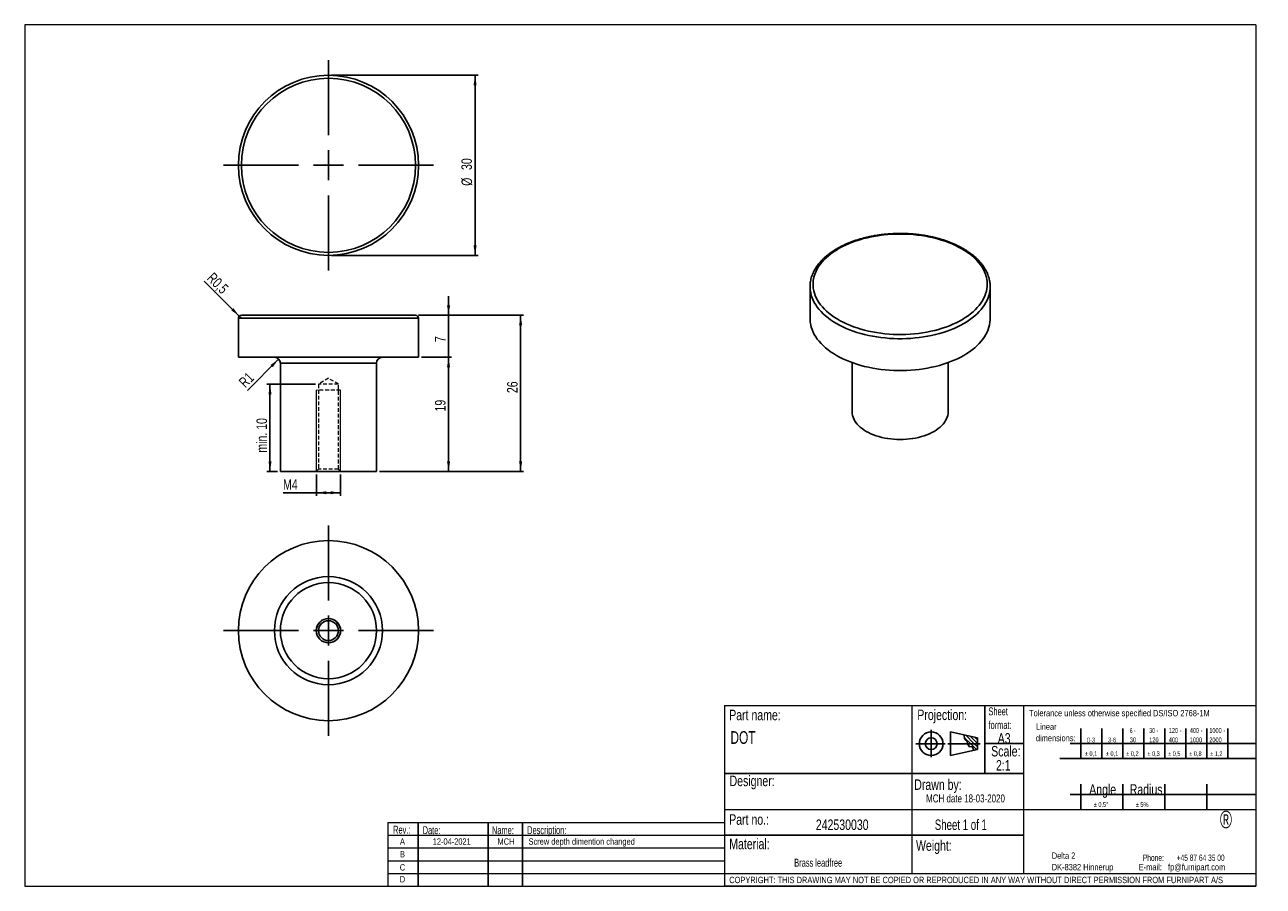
# Model space of a CAD drawing. Header units: millimetres. Extents: x 5 to 417, y 5 to 292.
import ezdxf

# ---------------------------------------------------------------- set-up
doc = ezdxf.new("R2010")
doc.units = ezdxf.units.MM
doc.linetypes.add('HIDDEN', pattern=[1.905, 1.27, -0.635])
for name, color, linetype in [('DIN_A4', 179, 'Continuous'), ('GENTITLE', 1, 'Continuous'), ('SLD-0', 179, 'Continuous'), ('SLD-0_0', 179, 'Continuous')]:
    doc.layers.add(name, color=color, linetype=linetype)
doc.styles.add('SLDTEXTSTYLE0', font='TXT', dxfattribs={"width": 0.75})
doc.styles.add('SLDTEXTSTYLE1', font='TXT', dxfattribs={"width": 0.7})
doc.styles.add('SLDTEXTSTYLE2', font='TXT', dxfattribs={"width": 0.621429})
doc.styles.add('SLDTEXTSTYLE3', font='TXT', dxfattribs={"width": 0.65})
doc.styles.add('SLDTEXTSTYLE4', font='TXT', dxfattribs={"width": 0.633333})
doc.styles.add('SLDTEXTSTYLE5', font='TXT', dxfattribs={"width": 0.6875})
doc.dimstyles.new('SLDDIMSTYLE0', dxfattribs={"dimtxt": 3.5, "dimasz": 3.302, "dimexe": 0, "dimexo": 0.0625, "dimgap": 0.875, "dimtad": 1, "dimlfac": 0.5, "dimrnd": 1e-09, "dimzin": 12, "dimdsep": 46, "dimtxsty": 'SLDTEXTSTYLE0', "dimsah": 1, "dimcen": 0.09, "dimadec": 0, "dimazin": 3, "dimtfac": 1, "dimtofl": 0, "dimtmove": 0, "dimatfit": 3, "dimfxl": 0, "dimfrac": 2, "dimtolj": 1, "dimtzin": 12, "dimarcsym": 0})
doc.dimstyles.new('SLDDIMSTYLE1', dxfattribs={"dimtxt": 3.5, "dimasz": 3.302, "dimexe": 0, "dimexo": 0.0625, "dimgap": 0.875, "dimtad": 1, "dimlfac": 0.5, "dimrnd": 1e-09, "dimzin": 12, "dimdsep": 46, "dimtxsty": 'SLDTEXTSTYLE0', "dimsah": 1, "dimcen": 0.09, "dimadec": 0, "dimazin": 3, "dimtfac": 1, "dimtmove": 0, "dimatfit": 0, "dimfxl": 0, "dimfrac": 2, "dimtolj": 1, "dimtzin": 12, "dimarcsym": 0})
doc.dimstyles.new('SLDDIMSTYLE2', dxfattribs={"dimtxt": 3.5, "dimasz": 3.302, "dimexe": 0, "dimexo": 0.0625, "dimgap": 0.875, "dimtad": 1, "dimdec": 1, "dimlfac": 0.5, "dimrnd": 1e-09, "dimdsep": 46, "dimtxsty": 'SLDTEXTSTYLE0', "dimsah": 1, "dimcen": 0, "dimadec": 0, "dimazin": 2, "dimtfac": 1, "dimtdec": 1, "dimtofl": 0, "dimtmove": 0, "dimatfit": 3, "dimfxl": 0, "dimfrac": 2, "dimtolj": 1, "dimtzin": 12, "dimarcsym": 0})
doc.dimstyles.new('SLDDIMSTYLE3', dxfattribs={"dimtxt": 3.5, "dimasz": 3.302, "dimexe": 0, "dimexo": 0.0625, "dimgap": 0.875, "dimtad": 1, "dimlfac": 0.5, "dimrnd": 1e-09, "dimzin": 12, "dimdsep": 46, "dimtxsty": 'SLDTEXTSTYLE0', "dimsah": 1, "dimcen": 0, "dimadec": 0, "dimazin": 3, "dimtfac": 1, "dimtofl": 0, "dimtmove": 1, "dimatfit": 3, "dimfxl": 0, "dimfrac": 2, "dimtolj": 1, "dimtzin": 12, "dimarcsym": 0})
doc.dimstyles.new('SLDDIMSTYLE4', dxfattribs={"dimtxt": 3.5, "dimasz": 3.302, "dimexe": 0, "dimexo": 0.0625, "dimgap": 0.875, "dimtad": 1, "dimdec": 1, "dimlfac": 0.5, "dimrnd": 1e-09, "dimzin": 4, "dimdsep": 46, "dimtxsty": 'SLDTEXTSTYLE0', "dimsah": 1, "dimcen": 0.09, "dimadec": 0, "dimazin": 1, "dimtfac": 1, "dimtdec": 1, "dimtofl": 0, "dimtmove": 0, "dimatfit": 3, "dimfxl": 0, "dimfrac": 2, "dimtolj": 1, "dimtzin": 12, "dimarcsym": 0})

# ---------------------------------------------------------------- blocks, each defined once
blk = doc.blocks.new('SW_NOTE_0')
at = {"layer": 'SLD-0', "color": 0, "attachment_point": 1, "style": 'SLDTEXTSTYLE1'}
for s, insert, char_height in [('Delta 2', (0, 2.73), 2.117), ('DK-8382 Hinnerup', (0, -1.09), 2.1167)]:
    blk.add_mtext(s, dxfattribs=dict(at, insert=insert, char_height=char_height))
blk = doc.blocks.new('SW_NOTE_0_1')
at = {"layer": 'SLD-0', "color": 0, "char_height": 2.1167, "attachment_point": 3}
for s, insert, style in [('Phone:       +45 87 64 35 00', (30.49, 2.73), 'SLDTEXTSTYLE2'), ('E-mail:   fp@furnipart.com', (30.69, -0.39), 'SLDTEXTSTYLE1')]:
    blk.add_mtext(s, dxfattribs=dict(at, insert=insert, style=style))
blk = doc.blocks.new('SW_NOTE_0_2')
at = {"layer": 'SLD-0', "color": 0, "char_height": 1.587, "attachment_point": 1, "style": 'SLDTEXTSTYLE1'}
for s, insert in [('1000 -', (0, 2.05)), ('2000', (0, -1.07))]:
    blk.add_mtext(s, dxfattribs=dict(at, insert=insert))
blk = doc.blocks.new('SW_NOTE_0_3')
at = {"layer": 'SLD-0', "color": 0, "char_height": 1.587, "attachment_point": 1, "style": 'SLDTEXTSTYLE1'}
for s, insert in [('400 -', (0, 2.05)), ('1000', (0, -1.07))]:
    blk.add_mtext(s, dxfattribs=dict(at, insert=insert))
blk = doc.blocks.new('SW_NOTE_0_4')
at = {"layer": 'SLD-0', "color": 0, "char_height": 1.587, "attachment_point": 1}
for s, insert, style in [('30 -', (0, 2.05), 'SLDTEXTSTYLE3'), ('120', (0, -1.07), 'SLDTEXTSTYLE1')]:
    blk.add_mtext(s, dxfattribs=dict(at, insert=insert, style=style))
blk = doc.blocks.new('SW_NOTE_0_5')
at = {"layer": 'SLD-0', "color": 0, "char_height": 1.587, "attachment_point": 1, "style": 'SLDTEXTSTYLE1'}
for s, insert in [('120 -', (0, 2.05)), ('400', (0, -1.07))]:
    blk.add_mtext(s, dxfattribs=dict(at, insert=insert))
blk = doc.blocks.new('SW_NOTE_0_6')
at = {"layer": 'SLD-0', "color": 0, "char_height": 1.587, "attachment_point": 1}
for s, insert, style in [('6 -', (0, 2.05), 'SLDTEXTSTYLE4'), ('30', (0, -1.07), 'SLDTEXTSTYLE1')]:
    blk.add_mtext(s, dxfattribs=dict(at, insert=insert, style=style))
blk = doc.blocks.new('SW_NOTE_0_7')
at = {"layer": 'SLD-0', "color": 0, "attachment_point": 1, "style": 'SLDTEXTSTYLE1'}
for s, insert, char_height in [('Linear', (0, 2.73), 2.117), ('dimensions:', (0, -1.09), 2.1167)]:
    blk.add_mtext(s, dxfattribs=dict(at, insert=insert, char_height=char_height))
blk = doc.blocks.new('SW_NOTE_0_8')
at = {"layer": 'SLD-0', "color": 0, "char_height": 2.646, "attachment_point": 1, "style": 'SLDTEXTSTYLE1'}
for s, insert in [('Sheet', (0, 3.41)), ('format:', (0, -1.12))]:
    blk.add_mtext(s, dxfattribs=dict(at, insert=insert))
blk = doc.blocks.new('SW_NOTE_0_9')
at = {"layer": 'SLD-0', "color": 0, "char_height": 1.587, "attachment_point": 1, "style": 'SLDTEXTSTYLE1'}
for s, insert in [('%%p', (0, 2.05)), ('0,1', (1.55, 2.05))]:
    blk.add_mtext(s, dxfattribs=dict(at, insert=insert))
blk = doc.blocks.new('SW_NOTE_0_10')
at = {"layer": 'SLD-0', "color": 0, "char_height": 1.587, "attachment_point": 1, "style": 'SLDTEXTSTYLE1'}
for s, insert in [('%%p', (0, 2.05)), ('0,1', (1.55, 2.05))]:
    blk.add_mtext(s, dxfattribs=dict(at, insert=insert))
blk = doc.blocks.new('SW_NOTE_0_11')
at = {"layer": 'SLD-0', "color": 0, "char_height": 1.587, "attachment_point": 1, "style": 'SLDTEXTSTYLE1'}
for s, insert in [('%%p', (0, 2.05)), ('0,2', (1.55, 2.05))]:
    blk.add_mtext(s, dxfattribs=dict(at, insert=insert))
blk = doc.blocks.new('SW_NOTE_0_12')
at = {"layer": 'SLD-0', "color": 0, "char_height": 1.587, "attachment_point": 1, "style": 'SLDTEXTSTYLE1'}
for s, insert in [('%%p', (0, 2.05)), ('0,3', (1.55, 2.05))]:
    blk.add_mtext(s, dxfattribs=dict(at, insert=insert))
blk = doc.blocks.new('SW_NOTE_0_13')
at = {"layer": 'SLD-0', "color": 0, "char_height": 1.587, "attachment_point": 1, "style": 'SLDTEXTSTYLE1'}
for s, insert in [('%%p', (0, 2.05)), ('0,5', (1.55, 2.05))]:
    blk.add_mtext(s, dxfattribs=dict(at, insert=insert))
blk = doc.blocks.new('SW_NOTE_0_14')
at = {"layer": 'SLD-0', "color": 0, "char_height": 1.587, "attachment_point": 1, "style": 'SLDTEXTSTYLE1'}
for s, insert in [('%%p', (0, 2.05)), ('0,8', (1.55, 2.05))]:
    blk.add_mtext(s, dxfattribs=dict(at, insert=insert))
blk = doc.blocks.new('SW_NOTE_0_15')
at = {"layer": 'SLD-0', "color": 0, "char_height": 1.587, "attachment_point": 1, "style": 'SLDTEXTSTYLE1'}
for s, insert in [('%%p', (0, 2.05)), ('1,2', (1.55, 2.05))]:
    blk.add_mtext(s, dxfattribs=dict(at, insert=insert))
blk = doc.blocks.new('SW_NOTE_0_16')
at = {"layer": 'SLD-0', "color": 0, "char_height": 1.587, "attachment_point": 1, "style": 'SLDTEXTSTYLE1'}
for s, insert in [('%%p', (0, 2.05)), ('0,5°', (1.55, 2.05))]:
    blk.add_mtext(s, dxfattribs=dict(at, insert=insert))
blk = doc.blocks.new('SW_NOTE_0_17')
at = {"layer": 'SLD-0', "color": 0, "char_height": 1.587, "attachment_point": 1, "style": 'SLDTEXTSTYLE1'}
for s, insert in [('%%p', (0, 2.05)), ('5%', (1.55, 2.05))]:
    blk.add_mtext(s, dxfattribs=dict(at, insert=insert))
blk = doc.blocks.new('_D')
at = {"layer": 'SLD-0_0'}
for p, q in [((136.14, 195.22), (171.14, 195.22)), ((170.14, 143.22), (170.14, 195.22)), ((123.14, 143.22), (171.14, 143.22))]:
    blk.add_line(p, q, dxfattribs=at)
for points in [[(170.14, 195.22), (169.63, 191.92), (170.65, 191.92)], [(170.14, 143.22), (170.65, 146.52), (169.63, 146.52)]]:
    blk.add_solid(points, dxfattribs=at)
at = {"layer": 'SLD-0_0', "insert": (165.63, 169.28), "char_height": 3.5, "attachment_point": 1, "rotation": 90, "style": 'SLDTEXTSTYLE0'}
blk.add_mtext('26', dxfattribs=at)
blk = doc.blocks.new('_D_1')
at = {"layer": 'SLD-0_0'}
for p, q in [((146.14, 195.22), (146.14, 201.57)), ((136.14, 195.22), (147.14, 195.22)), ((146.14, 181.22), (146.14, 195.22)), ((137.14, 181.22), (147.14, 181.22)), ((146.14, 181.22), (146.14, 174.87))]:
    blk.add_line(p, q, dxfattribs=at)
for points in [[(146.14, 195.22), (146.65, 198.53), (145.63, 198.53)], [(146.14, 181.22), (145.63, 177.92), (146.65, 177.92)]]:
    blk.add_solid(points, dxfattribs=at)
at = {"layer": 'SLD-0_0', "insert": (141.63, 186.26), "char_height": 3.5, "attachment_point": 1, "rotation": 90, "style": 'SLDTEXTSTYLE0'}
blk.add_mtext('7', dxfattribs=at)
blk = doc.blocks.new('_D_2')
at = {"layer": 'SLD-0_0'}
for p, q in [((137.14, 181.22), (147.14, 181.22)), ((146.14, 143.22), (146.14, 181.22)), ((123.14, 143.22), (147.14, 143.22))]:
    blk.add_line(p, q, dxfattribs=at)
for points in [[(146.14, 181.22), (145.63, 177.92), (146.65, 177.92)], [(146.14, 143.22), (146.65, 146.52), (145.63, 146.52)]]:
    blk.add_solid(points, dxfattribs=at)
at = {"layer": 'SLD-0_0', "insert": (141.63, 163.16), "char_height": 3.5, "attachment_point": 1, "rotation": 90, "style": 'SLDTEXTSTYLE0'}
blk.add_mtext('19', dxfattribs=at)
blk = doc.blocks.new('_D_3')
at = {"layer": 'SLD-0_0'}
for q in [(64.73, 206.63), (77.14, 194.22)]:
    blk.add_line((76.43, 194.93), q, dxfattribs=at)
blk.add_solid([(76.43, 194.93), (74.46, 197.63), (73.74, 196.91)], dxfattribs=at)
at = {"layer": 'SLD-0_0', "insert": (67.88, 209.78), "char_height": 3.5, "attachment_point": 1, "rotation": 315, "style": 'SLDTEXTSTYLE0'}
blk.add_mtext('R0,5', dxfattribs=at)
blk = doc.blocks.new('_D_4')
at = {"layer": 'SLD-0_0'}
blk.add_line((89.55, 180.64), (79.17, 170.13), dxfattribs=at)
blk.add_solid([(89.55, 180.64), (86.87, 178.65), (87.6, 177.93)], dxfattribs=at)
at = {"layer": 'SLD-0_0', "insert": (75.98, 173.32), "char_height": 3.5, "attachment_point": 1, "rotation": 45, "style": 'SLDTEXTSTYLE0'}
blk.add_mtext('R1', dxfattribs=at)
blk = doc.blocks.new('_D_5')
at = {"layer": 'SLD-0_0'}
for p, q in [((102.14, 142.22), (102.14, 135.09)), ((110.14, 142.22), (110.14, 135.09)), ((102.14, 136.09), (91.03, 136.09)), ((110.14, 136.09), (102.14, 136.09))]:
    blk.add_line(p, q, dxfattribs=at)
for points in [[(102.14, 136.09), (105.44, 135.58), (105.44, 136.59)], [(110.14, 136.09), (106.84, 136.59), (106.84, 135.58)]]:
    blk.add_solid(points, dxfattribs=at)
at = {"layer": 'SLD-0_0', "insert": (91.03, 140.6), "char_height": 3.5, "attachment_point": 1, "style": 'SLDTEXTSTYLE0'}
blk.add_mtext('M4', dxfattribs=at)
blk = doc.blocks.new('_D_6')
at = {"layer": 'SLD-0_0'}
for p, q in [((101.84, 172.24), (85.67, 172.24)), ((86.67, 143.22), (86.67, 172.24)), ((89.14, 143.22), (85.67, 143.22))]:
    blk.add_line(p, q, dxfattribs=at)
for points in [[(86.67, 172.24), (86.17, 168.93), (87.18, 168.93)], [(86.67, 143.22), (87.18, 146.52), (86.17, 146.52)]]:
    blk.add_solid(points, dxfattribs=at)
at = {"layer": 'SLD-0_0', "insert": (82.16, 149.45), "char_height": 3.5, "attachment_point": 1, "rotation": 90, "style": 'SLDTEXTSTYLE0'}
blk.add_mtext('min. 10', dxfattribs=at)
blk = doc.blocks.new('_D_7')
at = {"layer": 'SLD-0_0'}
for p, q in [((107.14, 275.17), (155.97, 275.17)), ((154.97, 275.17), (154.97, 215.17)), ((107.14, 215.17), (155.97, 215.17))]:
    blk.add_line(p, q, dxfattribs=at)
for points in [[(154.97, 275.17), (154.47, 271.87), (155.48, 271.87)], [(154.97, 215.17), (155.48, 218.48), (154.47, 218.48)]]:
    blk.add_solid(points, dxfattribs=at)
at = {"layer": 'SLD-0_0', "char_height": 3.5, "attachment_point": 1, "rotation": 90, "style": 'SLDTEXTSTYLE0'}
for s, insert in [('30', (150.41, 243.61)), ('%%c', (150.46, 238.34))]:
    blk.add_mtext(s, dxfattribs=dict(at, insert=insert))
blk = doc.blocks.new('SW_CENTERMARKSYMBOL_0')
at = {"layer": 'SLD-0_0', "color": 0}
for p, q in [((0, 10), (0, 35)), ((0, 0), (0, 5)), ((-10, 0), (-35, 0)), ((0, 0), (-5, 0)), ((0, 0), (0, -5)), ((0, 0), (5, 0)), ((10, 0), (35, 0)), ((0, -10), (0, -35))]:
    blk.add_line(p, q, dxfattribs=at)
blk = doc.blocks.new('SW_CENTERMARKSYMBOL_1')
at = {"layer": 'SLD-0_0', "color": 0}
for p, q in [((0, 10), (0, 35)), ((0, 0), (0, 5)), ((-10, 0), (-35, 0)), ((0, 0), (-5, 0)), ((0, 0), (0, -5)), ((0, 0), (5, 0)), ((10, 0), (35, 0)), ((0, -10), (0, -35))]:
    blk.add_line(p, q, dxfattribs=at)

msp = doc.modelspace()

# ---------------------------------------------------------------- linework, layer by layer
at = {"color": 7, "linetype": 'Continuous', "lineweight": 25}
for p, q in [((266.53, 204.724), (266.53, 194.109)), ((326.53, 194.109), (326.53, 204.724)), ((76.14, 194.225), (76.14, 181.225)), ((77.14, 195.225), (135.14, 195.225)), ((136.14, 181.225), (136.14, 194.225)), ((136.14, 181.225), (76.14, 181.225)), ((90.14, 179.225), (90.14, 143.219)), ((122.14, 143.219), (122.14, 179.225)), ((280.53, 179.459), (280.53, 163.076)), ((312.53, 163.076), (312.53, 179.459)), ((122.14, 143.219), (90.14, 143.219))]:
    msp.add_line(p, q, dxfattribs=at)
at = {"color": 8, "linetype": 'Continuous', "lineweight": 25}
for p, q in [((136.14, 194.225), (76.14, 194.225)), ((106.14, 179.225), (90.14, 179.225)), ((122.14, 179.225), (106.14, 179.225))]:
    msp.add_line(p, q, dxfattribs=at)
at = {"color": 7, "linetype": 'HIDDEN', "lineweight": 18}
for p, q in [((76.14, 194.225), (106.14, 194.225)), ((106.14, 194.225), (136.14, 194.225)), ((90.14, 179.225), (122.14, 179.225)), ((106.14, 174.219), (102.84, 172.236)), ((109.44, 172.236), (106.14, 174.219)), ((110.14, 170.219), (102.14, 170.219)), ((109.44, 172.236), (102.84, 172.236)), ((102.84, 172.236), (102.84, 143.969)), ((109.44, 143.969), (109.44, 172.236)), ((102.84, 143.969), (102.09, 143.219)), ((109.44, 143.969), (102.84, 143.969)), ((110.19, 143.219), (109.44, 143.969))]:
    msp.add_line(p, q, dxfattribs=at)
at = {"color": 7, "linetype": 'Continuous', "lineweight": 18}
for p, q in [((102.14, 143.269), (102.14, 170.219)), ((110.14, 143.269), (110.14, 170.219))]:
    msp.add_line(p, q, dxfattribs=at)
at = {"color": 7, "linetype": 'Continuous', "lineweight": 25, "flags": 128}
for points in [[(317.036, 217.379), (316.013, 217.941), (314.944, 218.474), (313.831, 218.976), (312.678, 219.446), (311.486, 219.884), (310.258, 220.287), (308.998, 220.655), (307.709, 220.988), (306.393, 221.284), (305.053, 221.542), (303.694, 221.763), (302.317, 221.945), (300.927, 222.088), (299.526, 222.192), (298.118, 222.257), (296.706, 222.282), (295.294, 222.267), (293.885, 222.212), (292.482, 222.118), (291.089, 221.985), (289.708, 221.812), (288.344, 221.601), (286.999, 221.352), (285.677, 221.065), (284.38, 220.742), (283.113, 220.383), (281.877, 219.988), (280.676, 219.559), (279.512, 219.097), (278.389, 218.602), (277.309, 218.077), (276.275, 217.522), (275.288, 216.938), (274.352, 216.328), (273.469, 215.692), (272.64, 215.031), (271.868, 214.349), (271.154, 213.645), (270.501, 212.922), (269.909, 212.182), (269.38, 211.426), (268.916, 210.656), (268.518, 209.874), (268.185, 209.081), (267.92, 208.28), (267.723, 207.473), (267.595, 206.661), (267.534, 205.846), (267.543, 205.031), (267.62, 204.217), (267.766, 203.406), (267.98, 202.6), (268.262, 201.801), (268.611, 201.011), (269.026, 200.232), (269.507, 199.465), (270.051, 198.713), (270.658, 197.977), (271.327, 197.258), (272.055, 196.56), (272.842, 195.883), (273.684, 195.228), (274.581, 194.598), (275.53, 193.994), (276.529, 193.418), (277.575, 192.87), (278.666, 192.352), (279.8, 191.866), (280.973, 191.412), (282.183, 190.991), (283.427, 190.606), (284.702, 190.255), (286.005, 189.941), (287.333, 189.663), (288.683, 189.424), (290.052, 189.222), (291.436, 189.06), (292.832, 188.936), (294.237, 188.852), (295.647, 188.807), (297.059, 188.802), (298.47, 188.837), (299.877, 188.911), (301.275, 189.025), (302.663, 189.178), (304.035, 189.37), (305.39, 189.6), (306.724, 189.868), (308.034, 190.173), (309.316, 190.515), (310.568, 190.892), (311.787, 191.304), (312.97, 191.749), (314.113, 192.228), (315.215, 192.738), (316.273, 193.278), (317.284, 193.848), (318.245, 194.445), (319.155, 195.068), (320.012, 195.717), (320.812, 196.388), (321.556, 197.082), (322.239, 197.795), (322.862, 198.527), (323.422, 199.276), (323.919, 200.039), (324.35, 200.815), (324.716, 201.603), (325.015, 202.4), (325.246, 203.204), (325.409, 204.014), (325.503, 204.827), (325.529, 205.643), (325.486, 206.458), (325.374, 207.27), (325.194, 208.079), (324.946, 208.882), (324.631, 209.676), (324.249, 210.461), (323.801, 211.235), (323.288, 211.994), (322.712, 212.739), (322.074, 213.466), (321.375, 214.175), (320.618, 214.863), (319.803, 215.529), (318.933, 216.171), (318.01, 216.788), (317.036, 217.379)], [(326.53, 194.109), (326.521, 193.697), (326.453, 192.874), (326.317, 192.053), (326.114, 191.237), (325.844, 190.428), (325.507, 189.627), (325.105, 188.836), (324.638, 188.057), (324.107, 187.292), (323.514, 186.542), (322.86, 185.809), (322.146, 185.095), (321.374, 184.402), (320.546, 183.73), (319.663, 183.082), (318.728, 182.459), (317.743, 181.863), (316.709, 181.294), (315.63, 180.754), (314.508, 180.245), (313.345, 179.767), (312.144, 179.321), (310.907, 178.909), (309.638, 178.531), (308.339, 178.189), (307.013, 177.882), (305.664, 177.613), (304.294, 177.381), (302.906, 177.186), (301.504, 177.03), (300.091, 176.913), (298.67, 176.835), (297.243, 176.795), (295.816, 176.795), (294.389, 176.835), (292.968, 176.913), (291.555, 177.03), (290.153, 177.186), (288.765, 177.381), (287.395, 177.613), (286.046, 177.882), (284.72, 178.189), (283.421, 178.531), (282.152, 178.909), (280.915, 179.321), (279.714, 179.767), (278.551, 180.245), (277.429, 180.754), (276.35, 181.294), (275.316, 181.863), (274.331, 182.459), (273.396, 183.082), (272.513, 183.73), (271.685, 184.402), (270.913, 185.095), (270.199, 185.809), (269.545, 186.542), (268.952, 187.292), (268.421, 188.057), (267.954, 188.836), (267.552, 189.627), (267.215, 190.428), (266.945, 191.237), (266.742, 192.053), (266.606, 192.874), (266.538, 193.697), (266.53, 194.109)], [(312.53, 163.076), (312.495, 162.472), (312.393, 161.87), (312.222, 161.274), (311.984, 160.685), (311.68, 160.107), (311.312, 159.541), (310.879, 158.991), (310.386, 158.458), (309.833, 157.944), (309.223, 157.453), (308.559, 156.986), (307.843, 156.545), (307.079, 156.132), (306.27, 155.748), (305.419, 155.396), (304.53, 155.077), (303.606, 154.792), (302.652, 154.542), (301.673, 154.33), (300.671, 154.154), (299.651, 154.017), (298.618, 153.918), (297.576, 153.859), (296.53, 153.839), (295.483, 153.859), (294.441, 153.918), (293.408, 154.017), (292.388, 154.154), (291.386, 154.33), (290.407, 154.542), (289.453, 154.792), (288.53, 155.077), (287.64, 155.396), (286.789, 155.748), (285.98, 156.132), (285.216, 156.545), (284.5, 156.986), (283.836, 157.453), (283.226, 157.944), (282.673, 158.458), (282.18, 158.991), (281.747, 159.541), (281.379, 160.107), (281.075, 160.685), (280.837, 161.274), (280.666, 161.87), (280.564, 162.472), (280.53, 163.076)]]:
    msp.add_lwpolyline(points, dxfattribs=at)
at = {"color": 8, "linetype": 'Continuous', "lineweight": 25, "flags": 128}
msp.add_lwpolyline([(326.497, 203.915), (326.453, 203.489), (326.317, 202.668), (326.114, 201.852), (325.844, 201.043), (325.507, 200.242), (325.105, 199.451), (324.638, 198.672), (324.107, 197.907), (323.514, 197.157), (322.86, 196.424), (322.146, 195.71), (321.374, 195.017), (320.546, 194.345), (319.663, 193.697), (318.728, 193.075), (317.743, 192.478), (316.709, 191.909), (315.63, 191.369), (314.508, 190.86), (313.345, 190.382), (312.144, 189.936), (310.907, 189.524), (309.638, 189.146), (308.339, 188.804), (307.013, 188.497), (305.664, 188.228), (304.294, 187.996), (302.906, 187.801), (301.504, 187.645), (300.091, 187.528), (298.67, 187.45), (297.243, 187.41), (295.816, 187.41), (294.389, 187.45), (292.968, 187.528), (291.555, 187.645), (290.153, 187.801), (288.765, 187.996), (287.395, 188.228), (286.046, 188.497), (284.72, 188.804), (283.421, 189.146), (282.152, 189.524), (280.915, 189.936), (279.714, 190.382), (278.551, 190.86), (277.429, 191.369), (276.35, 191.909), (275.316, 192.478), (274.331, 193.075), (273.396, 193.697), (272.513, 194.345), (271.685, 195.017), (270.913, 195.71), (270.199, 196.424), (269.545, 197.157), (268.952, 197.907), (268.421, 198.672), (267.954, 199.451), (267.552, 200.242), (267.215, 201.043), (266.945, 201.852), (266.742, 202.668), (266.606, 203.489), (266.562, 203.914)], dxfattribs=at)
at = {"color": 7, "linetype": 'Continuous', "lineweight": 25}
for centre, radius in [((106.14, 245.174), 30), ((106.14, 245.174), 29), ((106.14, 90.149), 30), ((106.14, 90.149), 18), ((106.14, 90.149), 16), ((106.14, 90.149), 4.05), ((106.14, 90.149), 3.3)]:
    msp.add_circle(centre, radius, dxfattribs=at)
for centre, radius, start, end in [((276.541, 204.724), 10.011, 175.44118, 184.64346), ((316.518, 204.724), 10.012, 355.36707, 4.66538), ((77.14, 194.225), 1, 90, 180), ((135.14, 194.225), 1, 0, 90), ((88.14, 179.225), 2, 0, 90), ((124.14, 179.225), 2, 90, 180)]:
    msp.add_arc(centre, radius, start, end, dxfattribs=at)
at = {"color": 7, "linetype": 'Continuous', "lineweight": 18}
msp.add_arc((106.14, 90.149), 4, 255, 195, dxfattribs=at)
at = {"color": 7, "linetype": 'Continuous', "lineweight": 25}
for points, knots in [([(317.536, 217.428), (317.363, 217.526), (316.864, 217.81), (316.005, 218.259), (314.95, 218.765), (313.856, 219.242), (312.728, 219.688), (311.567, 220.104), (310.375, 220.488), (309.156, 220.839), (307.911, 221.158), (306.644, 221.443), (305.356, 221.694), (304.051, 221.91), (302.73, 222.092), (301.397, 222.239), (300.054, 222.35), (298.705, 222.425), (297.35, 222.465), (295.995, 222.469), (294.64, 222.437), (293.289, 222.369), (291.945, 222.265), (290.609, 222.126), (289.286, 221.952), (287.977, 221.743), (286.686, 221.499), (285.414, 221.221), (284.165, 220.909), (282.94, 220.565), (281.743, 220.188), (280.575, 219.779), (279.439, 219.339), (278.338, 218.869), (277.274, 218.369), (276.248, 217.841), (275.263, 217.285), (274.322, 216.702), (273.425, 216.093), (272.576, 215.46), (271.776, 214.804), (271.027, 214.125), (270.33, 213.426), (269.688, 212.708), (269.102, 211.972), (268.574, 211.22), (268.104, 210.454), (267.694, 209.677), (267.344, 208.889), (267.057, 208.093), (266.829, 207.291), (266.669, 206.484), (266.583, 205.911), (266.568, 205.607), (266.567, 205.573)], [0, 0, 0, 0, 0.0104729, 0.0303029, 0.0501282, 0.0699479, 0.0897611, 0.1095673, 0.1293662, 0.1491579, 0.1689429, 0.1887214, 0.2084942, 0.2282617, 0.2480248, 0.2677842, 0.2875406, 0.3072949, 0.3270477, 0.3467999, 0.3665523, 0.3863055, 0.4060602, 0.4258173, 0.4455775, 0.4653417, 0.4851106, 0.5048851, 0.5246658, 0.5444534, 0.5642487, 0.5840521, 0.603864, 0.6236845, 0.6435138, 0.6633513, 0.6831961, 0.7030469, 0.7229014, 0.7427556, 0.7626046, 0.7824427, 0.8022624, 0.8220553, 0.8418117, 0.8615212, 0.8811734, 0.9007591, 0.9202712, 0.9397059, 0.9590642, 0.978352, 0.9975805, 1, 1, 1, 1]), ([(326.487, 205.592), (326.476, 205.732), (326.447, 206.142), (326.332, 206.818), (326.145, 207.618), (325.895, 208.411), (325.585, 209.197), (325.216, 209.974), (324.787, 210.741), (324.299, 211.495), (323.754, 212.236), (323.152, 212.961), (322.495, 213.669), (321.783, 214.359), (321.019, 215.027), (320.205, 215.674), (319.341, 216.298), (318.454, 216.885), (317.834, 217.251), (317.536, 217.428)], [0, 0, 0, 0, 0.0310427, 0.090643, 0.1503276, 0.2101534, 0.2701648, 0.3303917, 0.3908481, 0.4515333, 0.5124342, 0.5735282, 0.6347875, 0.6961816, 0.7576805, 0.8192564, 0.8808849, 0.9425458, 1, 1, 1, 1])]:
    msp.add_open_spline(points, degree=3, knots=knots, dxfattribs=at)
at = {"layer": 'DIN_A4', "color": 179, "lineweight": 18}
for q in [(5, 292), (415, 5)]:
    msp.add_line((415, 292), q, dxfattribs=at)
at = {"layer": 'GENTITLE', "color": 179, "lineweight": 18}
for p, q in [((238.067, 65.264), (415, 65.264)), ((300.467, 65.264), (300.467, 9.264)), ((337.667, 65.264), (337.667, 9.264)), ((238.067, 30.514), (415, 30.514)), ((238.067, 9.264), (415, 9.264)), ((5, 5), (415, 5))]:
    msp.add_line(p, q, dxfattribs=at)
at = {"layer": 'SLD-0', "lineweight": 18}
for p, q in [((5, 292), (5, 5)), ((238.067, 65.264), (238.067, 5.014)), ((125.927, 26.264), (125.927, 5.014)), ((125.927, 26.264), (238.067, 26.264)), ((125.927, 22.014), (238.067, 22.014)), ((125.927, 17.764), (238.067, 17.764)), ((125.927, 13.514), (238.067, 13.514)), ((125.927, 9.264), (238.067, 9.264))]:
    msp.add_line(p, q, dxfattribs=at)
at = {"layer": 'SLD-0', "color": 8}
for p, q in [((324.767, 65.264), (324.767, 42.514)), ((306.873, 57.077), (306.873, 47.988)), ((313.294, 56.392), (322.251, 54.429)), ((313.294, 52.466), (313.294, 56.392)), ((317.743, 55.417), (318.015, 54.534)), ((318.015, 54.534), (317.999, 54.085)), ((317.999, 54.085), (318.848, 53.283)), ((318.013, 54.488), (320.036, 52.465)), ((318.383, 55.276), (321.193, 52.465)), ((319.864, 54.951), (322.251, 52.564)), ((321.345, 54.627), (322.251, 53.721)), ((322.251, 52.466), (322.251, 54.429)), ((356.691, 57.514), (356.691, 47.514)), ((363.691, 57.514), (363.691, 47.514)), ((370.691, 57.514), (370.691, 47.514)), ((377.691, 57.514), (377.691, 47.514)), ((384.691, 57.514), (384.691, 47.514)), ((391.691, 57.514), (391.691, 47.514)), ((398.691, 57.514), (398.691, 47.514)), ((405.702, 57.514), (405.702, 47.514)), ((301.723, 52.466), (311.537, 52.466)), ((323.202, 52.466), (312.364, 52.466)), ((313.294, 52.466), (313.294, 48.541)), ((313.294, 48.541), (322.251, 50.504)), ((318.848, 53.283), (318.929, 52.401)), ((318.927, 52.418), (319.847, 51.498)), ((318.929, 52.401), (319.634, 51.487)), ((319.634, 51.487), (320.499, 51.535)), ((320.036, 52.465), (322.045, 50.457)), ((320.499, 51.535), (321.132, 50.258)), ((321.193, 52.465), (322.251, 51.407)), ((322.251, 52.466), (322.251, 50.504)), ((337.667, 52.514), (324.767, 52.514)), ((353.191, 52.514), (415, 52.514)), ((349.691, 47.514), (415, 47.514)), ((238.067, 42.514), (337.667, 42.514)), ((356.691, 39.014), (356.691, 30.514)), ((370.691, 39.014), (370.691, 30.514)), ((384.691, 39.014), (384.691, 30.514)), ((398.691, 39.014), (398.691, 30.514)), ((353.191, 35.514), (415, 35.514)), ((238.067, 22.014), (337.667, 22.014))]:
    msp.add_line(p, q, dxfattribs=at)
at = {"layer": 'SLD-0'}
for p, q in [((135.967, 26.264), (135.967, 5.014)), ((159.303, 26.264), (159.303, 5.014)), ((170.804, 26.264), (170.804, 5.014)), ((238.067, 5.014), (415, 5))]:
    msp.add_line(p, q, dxfattribs=at)
at = {"layer": 'SLD-0', "color": 8}
for radius in [3.926, 1.963]:
    msp.add_circle((306.873, 52.466), radius, dxfattribs=at)

# ---------------------------------------------------------------- block references
at = {"layer": 'SLD-0'}
for name, p in [('SW_NOTE_0_8', (325.952, 61.16)), ('SW_NOTE_0_7', (341.747, 56.504)), ('SW_NOTE_0_6', (373, 55.628)), ('SW_NOTE_0_4', (379.5, 55.628)), ('SW_NOTE_0_5', (386, 55.628)), ('SW_NOTE_0_3', (393, 55.628)), ('SW_NOTE_0_2', (399.5, 55.628)), ('SW_NOTE_0_9', (358.034, 47.9)), ('SW_NOTE_0_10', (365.034, 47.9)), ('SW_NOTE_0_11', (371.827, 47.9)), ('SW_NOTE_0_12', (378.873, 47.9)), ('SW_NOTE_0_13', (385.747, 47.9)), ('SW_NOTE_0_14', (392.795, 47.9)), ('SW_NOTE_0_15', (399.748, 47.9)), ('SW_NOTE_0_16', (361, 30.965)), ('SW_NOTE_0_17', (375, 30.965)), ('SW_NOTE_0', (347.039, 13.524)), ('SW_NOTE_0_1', (374.105, 12.824))]:
    msp.add_blockref(name, p, dxfattribs=at)
at = {"layer": 'SLD-0_0'}
for name, p in [('SW_CENTERMARKSYMBOL_0', (106.14, 245.174)), ('SW_CENTERMARKSYMBOL_1', (106.14, 90.149))]:
    msp.add_blockref(name, p, dxfattribs=at)

# ---------------------------------------------------------------- texts
at = {"layer": 'GENTITLE', "color": 7, "attachment_point": 2, "style": 'SLDTEXTSTYLE0'}
for s, insert, char_height in [('A3', (331.179, 56.007), 3.5), ('2:1', (330.893, 47.014), 3.5), ('MCH date 18-03-2020', (318.305, 35.577), 2.64583)]:
    msp.add_mtext(s, dxfattribs=dict(at, insert=insert, char_height=char_height))
at = {"layer": 'GENTITLE', "attachment_point": 2}
for s, insert, char_height, style in [('242530030', (277.24, 27.24), 3.5, 'SLDTEXTSTYLE0'), ('Brass leadfree', (269.244, 14.161), 2.64583, 'SLDTEXTSTYLE1')]:
    msp.add_mtext(s, dxfattribs=dict(at, insert=insert, char_height=char_height, style=style))
at = {"layer": 'SLD-0'}
for s, insert, char_height, attachment_point, style in [('Part name:', (239.604, 63.804), 3.5, 1, 'SLDTEXTSTYLE0'), ('Projection:', (302.252, 63.858), 3.5, 1, 'SLDTEXTSTYLE0'), ('Tolerance unless otherwise specified DS/ISO 2768-1M', (339.478, 63.727), 2.11667, 1, 'SLDTEXTSTYLE1'), ('0-3', (358.75, 54.511), 1.5875, 1, 'SLDTEXTSTYLE1'), ('3-6', (365.75, 54.511), 1.5875, 1, 'SLDTEXTSTYLE1'), ('Scale:', (326.854, 51.735), 3.5, 1, 'SLDTEXTSTYLE0'), ('Designer:', (239.728, 41.846), 3.5, 1, 'SLDTEXTSTYLE0'), ('Drawn by:', (301.237, 40.606), 3.5, 1, 'SLDTEXTSTYLE0'), ('Angle', (359.5, 38.986), 3.5, 1, 'SLDTEXTSTYLE0'), ('Part no.:', (239.604, 28.976), 3.5, 1, 'SLDTEXTSTYLE0'), ('Rev.:', (127.663, 25.149), 2.6458, 1, 'SLDTEXTSTYLE1'), ('Date:', (137.524, 25.006), 2.6458, 1, 'SLDTEXTSTYLE1'), ('Name:', (160.59, 25.006), 2.6458, 1, 'SLDTEXTSTYLE1'), ('Description:', (172.314, 25.006), 2.64583, 1, 'SLDTEXTSTYLE1'), ('Sheet 1 of 1', (316.75, 27.24), 3.5, 2, 'SLDTEXTSTYLE5'), ('A', (130.778, 20.952), 2.117, 2, 'SLDTEXTSTYLE1'), ('12-04-2021', (147.198, 20.952), 2.1167, 2, 'SLDTEXTSTYLE1'), ('MCH', (165.271, 20.952), 2.1167, 2, 'SLDTEXTSTYLE1'), ('Screw depth dimention changed', (172.787, 20.952), 2.11667, 1, 'SLDTEXTSTYLE1'), ('Material:', (239.622, 20.839), 3.5, 1, 'SLDTEXTSTYLE0'), ('B', (130.794, 16.712), 2.117, 2, 'SLDTEXTSTYLE1'), ('Weight:', (301.819, 20.306), 3.5, 1, 'SLDTEXTSTYLE0'), ('C', (130.777, 12.351), 2.117, 2, 'SLDTEXTSTYLE1'), ('D', (130.794, 8.374), 2.117, 2, 'SLDTEXTSTYLE1'), ('COPYRIGHT: THIS DRAWING MAY NOT BE COPIED OR REPRODUCED IN ANY WAY WITHOUT DIRECT PERMISSION FROM FURNIPART A/S', (239.622, 8.149), 2.116667, 1, 'SLDTEXTSTYLE1')]:
    msp.add_mtext(s, dxfattribs=dict(at, insert=insert, char_height=char_height, attachment_point=attachment_point, style=style))
at = {"layer": 'SLD-0', "color": 1, "insert": (240.018, 56.669), "char_height": 4.2333, "attachment_point": 1, "style": 'SLDTEXTSTYLE1'}
msp.add_mtext('DOT', dxfattribs=at)
at = {"layer": 'SLD-0_0', "color": 179, "insert": (373, 38.986), "char_height": 3.5, "attachment_point": 1, "style": 'SLDTEXTSTYLE0'}
msp.add_mtext('Radius', dxfattribs=at)
at = {"layer": 'SLD-0_0', "insert": (403.047, 30.145), "char_height": 5.821, "attachment_point": 1, "style": 'SLDTEXTSTYLE1'}
msp.add_mtext('®', dxfattribs=at)

# ---------------------------------------------------------------- dimensions: what is measured, and where the dimension line sits
at = {"layer": 'SLD-0_0'}
dim = msp.add_linear_dim(base=(154.974, 215.174), p1=(106.14, 275.174), p2=(106.14, 215.174), angle=90, text='%%c<>', dimstyle='SLDDIMSTYLE0', dxfattribs=at)
dim.commit()
dim.dimension.update_dxf_attribs({"geometry": '_D_7', "text_midpoint": (154.974, 243.562), "dimtype": 160})
for center, mpoint, dimstyle, picture, middle in [((77.14, 194.225), (76.432, 194.932), 'SLDDIMSTYLE2', '_D_3', (67.817, 203.547)), ((88.14, 179.225), (89.554, 180.639), 'SLDDIMSTYLE3', '_D_4', (80.774, 171.86))]:
    dim = msp.add_radius_dim(center=center, mpoint=mpoint, dimstyle=dimstyle, dxfattribs=at)
    dim.commit()
    dim.dimension.update_dxf_attribs({"geometry": picture, "text_midpoint": middle, "dimtype": 164})
for base, p1, p2, dimstyle, picture, middle in [((146.14, 195.225), (136.14, 181.225), (135.14, 195.225), 'SLDDIMSTYLE1', '_D_1', (146.14, 187.555)), ((170.14, 195.225), (122.14, 143.219), (135.14, 195.225), 'SLDDIMSTYLE0', '_D', (170.14, 171.867)), ((146.14, 181.225), (122.14, 143.219), (136.14, 181.225), 'SLDDIMSTYLE0', '_D_2', (146.14, 165.749)), ((86.674, 172.236), (90.14, 143.219), (102.84, 172.236), 'SLDDIMSTYLE4', '_D_6', (86.674, 157.406))]:
    dim = msp.add_linear_dim(base=base, p1=p1, p2=p2, angle=90, dimstyle=dimstyle, dxfattribs=at)
    dim.commit()
    dim.dimension.update_dxf_attribs({"geometry": picture, "text_midpoint": middle, "dimtype": 160})
dim = msp.add_linear_dim(base=(102.14, 136.085), p1=(110.14, 143.219), p2=(102.14, 143.219), text='M4', dimstyle='SLDDIMSTYLE0', dxfattribs=at)
dim.commit()
dim.dimension.update_dxf_attribs({"geometry": '_D_5', "text_midpoint": (94.468, 136.085), "dimtype": 160})

doc.saveas('drawing.dxf')
